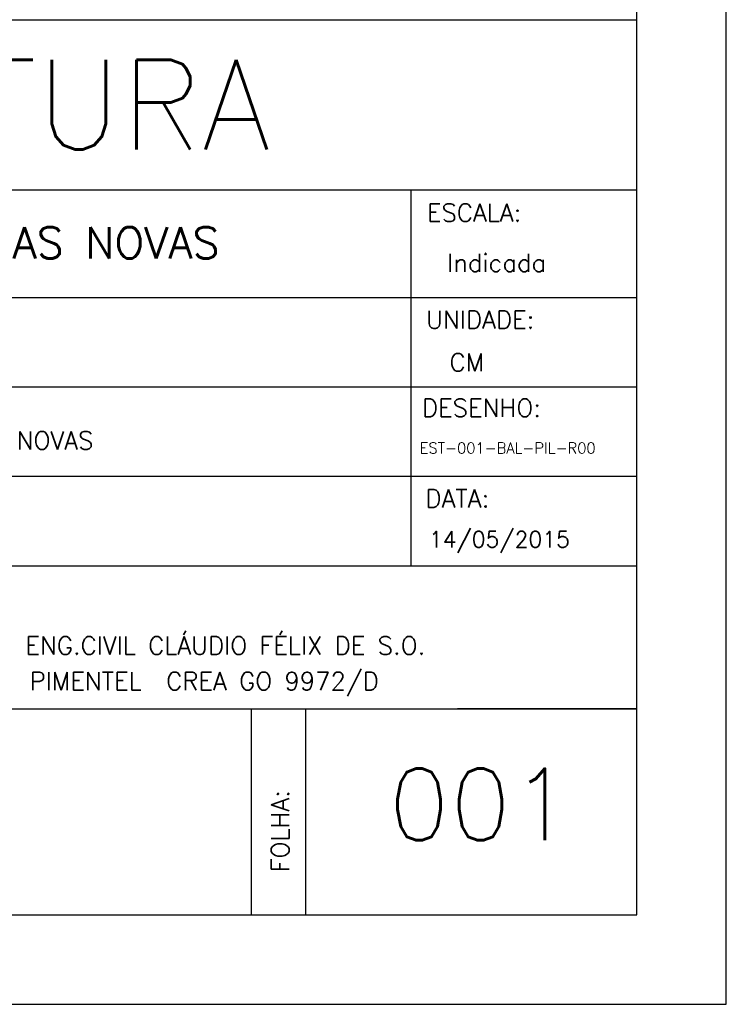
# Model space of a CAD drawing. Extents: x 0 to 116, y 0 to 84.
# Tile 15 of 22: x 108 to 116, y 0 to 11. Entities that reach past the tile are written whole.
import ezdxf

# ---------------------------------------------------------------- set-up
doc = ezdxf.new("R2010")
doc.units = 0
for name, color, linetype in [('1', 7, 'CONTINUOUS'), ('12', 12, 'CONTINUOUS'), ('4', 4, 'CONTINUOUS'), ('8', 8, 'CONTINUOUS')]:
    doc.layers.add(name, color=color, linetype=linetype)
doc.styles.get("Standard").update_dxf_attribs({"font": 'ROMANS.SHX'})

msp = doc.modelspace()

# ---------------------------------------------------------------- linework, layer by layer
at = {"layer": '1', "linetype": 'CONTINUOUS'}
for p, q in [((116, 0), (116, 84.099998)), ((101.199219, 9.100113), (115, 9.100113)), ((112.482168, 4.900009), (112.482168, 9.100113)), ((101.199219, 7.899918), (115, 7.899918)), ((101.199219, 6.90007), (115, 6.90007)), ((101.199219, 5.899948), (115, 5.899948)), ((101.199219, 4.900009), (112.482168, 4.900009)), ((112.482168, 4.900009), (115, 4.900009)), ((113.050833, 4.900009), (113.050833, 4.900009)), ((101.199219, 3.300049), (115, 3.300049)), ((110.699219, 1), (110.699219, 3.300049)), ((110.699219, 3.300049), (111.299805, 3.300049)), ((111.299805, 3.300049), (111.299805, 1)), ((115, 3.300049), (113, 3.300049)), ((0, 0), (116, 0))]:
    msp.add_line(p, q, dxfattribs=at)
at = {"layer": '12', "linetype": 'CONTINUOUS'}
msp.add_lwpolyline([(2.5, 1), (115, 1), (115, 83.099998), (2.5, 83.099998), (2.5, 1)], dxfattribs=at)
at = {"layer": '8', "linetype": 'CONTINUOUS'}
msp.add_lwpolyline([(99, 1), (99, 11.000112), (115, 11.000112)], dxfattribs=at)

# ---------------------------------------------------------------- texts
at = {"layer": '1', "linetype": 'CONTINUOUS'}
for s, height, p in [('ESCALA:', 0.2, (112.656973, 8.746109)), ('Indicada', 0.2, (112.882559, 8.185318)), ('UNIDADE:', 0.2, (112.648042, 7.551041)), ('CM', 0.2, (112.909903, 7.074234)), ('DESENHO:', 0.2, (112.601583, 6.565353)), ('SERVIÇO SOCIAL DO COMÉRCIO-SESC CALDAS NOVAS', 0.2, (101.758243, 6.201439)), ('EST-001-BAL-PIL-R00', 0.12, (112.576559, 6.156066)), ('DATA:', 0.2, (112.640951, 5.55336)), ('14/05/2015', 0.18, (112.679357, 5.105972)), ('ENG.CIVIL CLÁUDIO FÉLIX DE S.O.', 0.2, (108.172736, 3.908398)), ('PIMENTEL  CREA GO 9972/D', 0.2, (108.220085, 3.51177))]:
    msp.add_text(s, height=height, dxfattribs=at).set_placement(p)
msp.add_text('FOLHA:', height=0.2, rotation=90, dxfattribs=at).set_placement((111.117187, 1.47583))
at = {"layer": '4', "linetype": 'CONTINUOUS'}
for s, height, p in [('ESTRUTURA', 1, (103.412598, 9.553726)), ('RESTAURANTE SESC CALDAS NOVAS', 0.35, (102.014175, 8.33551)), ('001', 0.8, (112.226562, 1.833984))]:
    msp.add_text(s, height=height, dxfattribs=at).set_placement(p)

doc.saveas('drawing.dxf')
